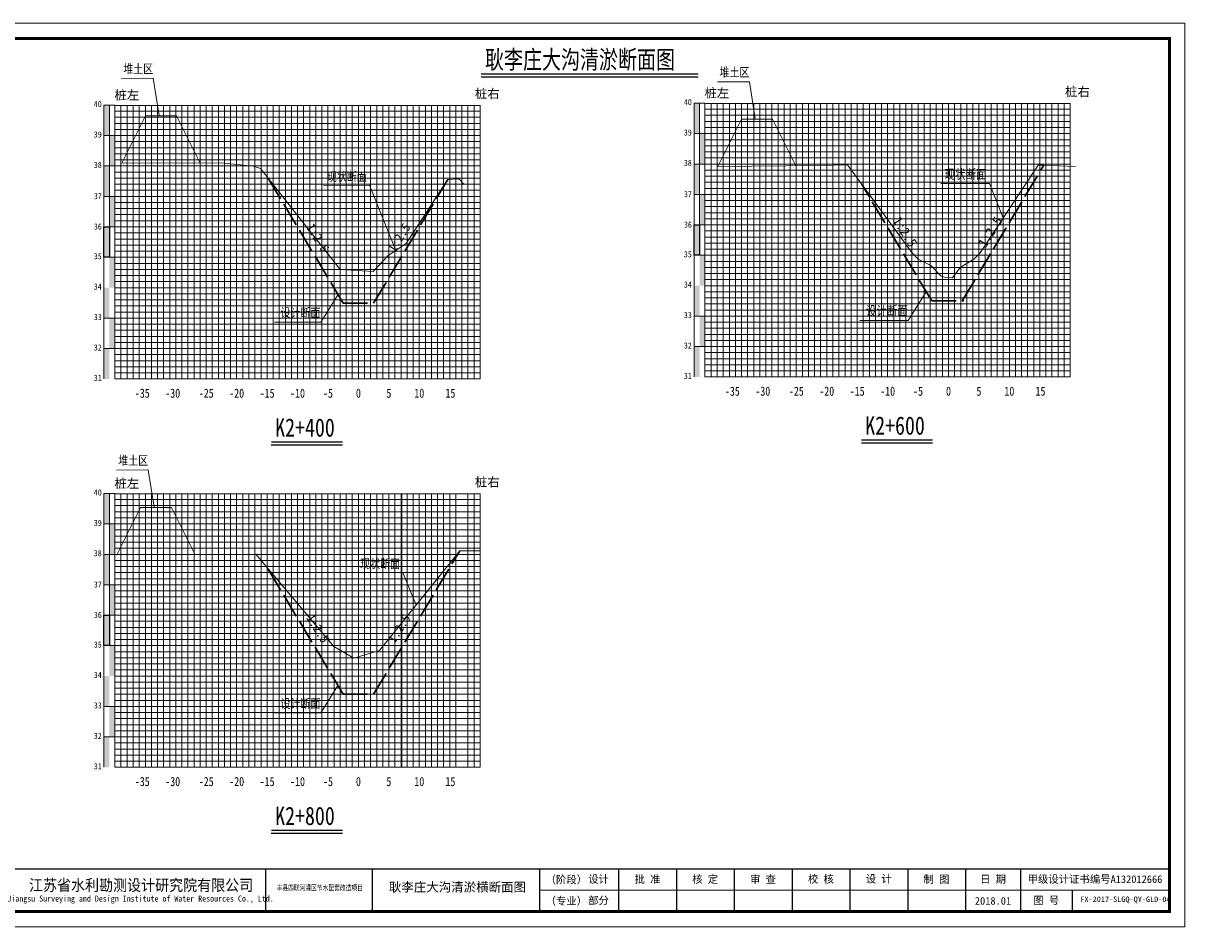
# Model space of a CAD drawing. Header units: millimetres. Extents: x -1851 to 142262423, y -629789 to 22327943.
# Tile 48 of 69: x 36859 to 37241, y 4811 to 5108. Entities that reach past the tile are written whole.
import ezdxf
from ezdxf.enums import TextEntityAlignment as Align

# ---------------------------------------------------------------- set-up
doc = ezdxf.new("R2010")
doc.units = ezdxf.units.MM
doc.linetypes.add('4415', pattern=[5, 4, -1])
for name, color, linetype, lineweight in [('0.13文字', 3, 'Continuous', 13), ('2', 61, 'Continuous', 30), ('3', 8, 'Continuous', 5), ('dmx', 7, 'Continuous', 15)]:
    doc.layers.add(name, color=color, linetype=linetype, lineweight=lineweight)
doc.layers.add('DIMTEX', color=7, linetype='Continuous')
doc.layers.add('断面', color=7, linetype='Continuous')
doc.styles.add('LYJFS', font='times.ttf', dxfattribs={"width": 0.7})
doc.styles.add('STYLE2', font='txt', dxfattribs={"width": 0.8})
doc.styles.add('仿宋', font='FangSong_GB2312.ttf')
doc.styles.add('仿宋体', font='FangSong_GB2312.ttf', dxfattribs={"width": 0.8})
doc.styles.add('宋体', font='txt', dxfattribs={"height": 3.5})
doc.styles.add('等线体', font='simhei.ttf')

# ---------------------------------------------------------------- blocks, each defined once
blk = doc.blocks.new('tk')
at = {"lineweight": 0}
for p, q in [((6838.6, 1139.23), (7258.6, 1139.23)), ((7258.6, 1139.23), (7258.6, 842.23)), ((7253.6, 854.23), (7046.6, 854.23)), ((7258.6, 842.23), (6838.6, 842.23))]:
    blk.add_line(p, q, dxfattribs=at)
for p, q in [((6956.6, 861.23), (6956.6, 847.23)), ((6991.6, 861.23), (6991.6, 847.23)), ((7046.6, 861.23), (7046.6, 847.23)), ((7072.6, 861.23), (7072.6, 847.23)), ((7091.6, 861.23), (7091.6, 847.23)), ((7110.6, 861.23), (7110.6, 847.23)), ((7129.6, 861.23), (7129.6, 847.23)), ((7148.6, 861.23), (7148.6, 847.23)), ((7167.6, 861.23), (7167.6, 847.23)), ((7186.6, 861.23), (7186.6, 847.23)), ((7204.6, 861.23), (7204.6, 847.23)), ((7221.6, 854.23), (7221.6, 847.23))]:
    blk.add_line(p, q)
at = {"lineweight": 0, "const_width": 1}
blk.add_lwpolyline([(6863.6, 1134.23), (7253.6, 1134.23), (7253.6, 847.23), (6863.6, 847.23)], close=True, dxfattribs=at)
at = {"lineweight": 0, "const_width": 0.4}
blk.add_lwpolyline([(7253.6, 861.23), (6863.6, 861.23)], dxfattribs=at)
at = {"style": '宋体'}
for s, height, width, p in [('江苏省水利勘测设计研究院有限公司', 3.75, 0.9, (6915.73, 855.98)), ('丰县四联河灌区节水配套改造项目', 1.8, 0.75, (6974.43, 855.1)), ('Jiangsu Surveying and Design Institute of Water Resources Co., Ltd.', 2, 0.8, (6915.55, 851.24))]:
    blk.add_text(s, height=height, dxfattribs=dict(at, width=width)).set_placement(p, align=Align.MIDDLE)
at = {"style": 'LYJFS'}
for s, p in [('（阶段）', (7055.43, 857.73)), ('（专业）', (7055.43, 850.73))]:
    blk.add_text(s, height=2.5, dxfattribs=at).set_placement(p, align=Align.MIDDLE_CENTER)
at = {"style": '仿宋'}
blk.add_text('2018.01', height=2.5, dxfattribs=at).set_placement((7195.6, 850.73), align=Align.MIDDLE)
at = {"char_height": 2.5, "attachment_point": 5, "style": '宋体'}
for s, insert in [('设计', (7066, 857.73)), ('批 准', (7082.1, 857.73)), ('核 定', (7101.04, 857.7)), ('审 查', (7120.03, 857.7)), ('校 核', (7139.06, 857.77)), ('设 计', (7158.07, 857.82)), ('制 图', (7177.01, 857.71)), ('日 期', (7195.6, 857.73)), ('甲级设计证书编号A132012666', (7229.1, 857.73)), ('部分', (7066, 850.73)), ('图 号', (7213.1, 850.73))]:
    blk.add_mtext(s, dxfattribs=dict(at, insert=insert))

msp = doc.modelspace()

# ---------------------------------------------------------------- hatches: boundary and pattern name
at = {"linetype": 'Continuous'}
for points in [[(36885.8, 5080.67), (36887.6, 5080.67), (36887.6, 5070.67), (36885.8, 5070.67)], [(37079.66, 5081.32), (37081.46, 5081.32), (37081.46, 5071.32), (37079.66, 5071.32)], [(36887.6, 5070.67), (36889.4, 5070.67), (36889.4, 5060.67), (36887.6, 5060.67)], [(37081.46, 5071.32), (37083.26, 5071.32), (37083.26, 5061.32), (37081.46, 5061.32)], [(36885.8, 5060.67), (36887.6, 5060.67), (36887.6, 5050.67), (36885.8, 5050.67)], [(37079.66, 5061.32), (37081.46, 5061.32), (37081.46, 5051.32), (37079.66, 5051.32)], [(36887.6, 5050.67), (36889.4, 5050.67), (36889.4, 5040.67), (36887.6, 5040.67)], [(37081.46, 5051.32), (37083.26, 5051.32), (37083.26, 5041.32), (37081.46, 5041.32)], [(37079.66, 5041.32), (37081.46, 5041.32), (37081.46, 5031.32), (37079.66, 5031.32)], [(36885.8, 5040.67), (36887.6, 5040.67), (36887.6, 5030.67), (36885.8, 5030.67)], [(36887.6, 5030.67), (36889.4, 5030.67), (36889.4, 5020.67), (36887.6, 5020.67)], [(37081.46, 5031.32), (37083.26, 5031.32), (37083.26, 5021.32), (37081.46, 5021.32)], [(36885.8, 5020.67), (36887.6, 5020.67), (36887.6, 5010.67), (36885.8, 5010.67)], [(37079.66, 5021.32), (37081.46, 5021.32), (37081.46, 5011.32), (37079.66, 5011.32)], [(36887.61, 5010.69), (36889.41, 5010.69), (36889.41, 5000.69), (36887.61, 5000.69)], [(37081.46, 5011.34), (37083.26, 5011.34), (37083.26, 5001.34), (37081.46, 5001.34)], [(36885.8, 5000.66), (36887.6, 5000.66), (36887.6, 4990.66), (36885.8, 4990.66)], [(37079.66, 5001.31), (37081.46, 5001.31), (37081.46, 4991.31), (37079.66, 4991.31)], [(36885.8, 4953.02), (36887.6, 4953.02), (36887.6, 4943.02), (36885.8, 4943.02)], [(36887.6, 4943.02), (36889.4, 4943.02), (36889.4, 4933.02), (36887.6, 4933.02)], [(36885.8, 4933.02), (36887.6, 4933.02), (36887.6, 4923.02), (36885.8, 4923.02)], [(36887.6, 4923.02), (36889.4, 4923.02), (36889.4, 4913.02), (36887.6, 4913.02)], [(36885.8, 4913.02), (36887.6, 4913.02), (36887.6, 4903.02), (36885.8, 4903.02)], [(36887.6, 4903.02), (36889.4, 4903.02), (36889.4, 4893.02), (36887.6, 4893.02)], [(36885.8, 4893.02), (36887.6, 4893.02), (36887.6, 4883.02), (36885.8, 4883.02)], [(36887.61, 4883.04), (36889.41, 4883.04), (36889.41, 4873.04), (36887.61, 4873.04)], [(36885.8, 4873.01), (36887.6, 4873.01), (36887.6, 4863.01), (36885.8, 4863.01)]]:
    msp.add_hatch(color=7, dxfattribs=at).paths.add_polyline_path(points)

# ---------------------------------------------------------------- linework, layer by layer
at = {"color": 1, "linetype": '4415', "lineweight": 30, "ltscale": 2}
for p, q in [((37167.76, 5016.31), (37194.53, 5060.94)), ((36964.4, 5015.55), (36939.55, 5056.98)), ((36974.4, 5015.55), (36998.78, 5056.18)), ((37157.76, 5016.31), (37134.74, 5054.68)), ((36964.4, 5015.55), (36974.4, 5015.55)), ((37157.76, 5016.31), (37168.26, 5016.31)), ((36974.4, 4887.02), (37002.67, 4934.13)), ((36964.4, 4887.02), (36939.31, 4928.84)), ((36964.4, 4887.02), (36974.4, 4887.02))]:
    msp.add_line(p, q, dxfattribs=at)
at = {"linetype": 'Continuous', "lineweight": 20, "flags": 128}
for points in [[(36903.91, 5077.28), (36902, 5089.49), (36891.54, 5089.42)], [(37099.76, 5076.16), (37097.85, 5088.37), (37087.39, 5088.3)], [(36981.66, 5032.92), (36973.05, 5054.32), (36957.9, 5054.29)], [(37181.26, 5043.6), (37176.69, 5054.96), (37160.78, 5054.94)], [(36962.7, 5018.38), (36957, 5009.37), (36941.85, 5009.34)], [(37155.95, 5019.32), (37149.99, 5009.89), (37134.08, 5009.86)], [(36902.26, 4948.54), (36900.35, 4960.75), (36889.89, 4960.68)], [(36988.33, 4916.27), (36983.98, 4927.1), (36968.83, 4927.07)], [(36962.68, 4889.88), (36957, 4880.9), (36941.85, 4880.87)]]:
    msp.add_lwpolyline(points, dxfattribs=at)
at = {"linetype": 'Continuous', "flags": 128}
for points in [[(37079.66, 5041.32), (37081.46, 5041.32), (37081.46, 5031.32), (37079.66, 5031.32)], [(36885.8, 5040.67), (36887.6, 5040.67), (36887.6, 5030.67), (36885.8, 5030.67)], [(36885.8, 4913.02), (36887.6, 4913.02), (36887.6, 4903.02), (36885.8, 4903.02)]]:
    msp.add_lwpolyline(points, close=True, dxfattribs=at)
at = {"layer": '2', "color": 7, "lineweight": 15}
for points in [[(36889.4, 5080.6), (37009.4, 5080.6)], [(36899.4, 5080.67), (36899.4, 4990.67)], [(36909.4, 5080.67), (36909.4, 4990.67)], [(36919.4, 5080.67), (36919.4, 4990.67)], [(36929.4, 5080.67), (36929.4, 4990.67)], [(36939.4, 5080.67), (36939.4, 4990.67)], [(36949.4, 5080.67), (36949.4, 4990.67)], [(36959.4, 5080.67), (36959.4, 4990.67)], [(36979.4, 5080.67), (36979.4, 4990.67)], [(36989.4, 5080.67), (36989.4, 4990.67)], [(36999.4, 5080.67), (36999.4, 4990.67)], [(37009.4, 5080.67), (37009.4, 4990.67)], [(37083.26, 5081.25), (37203.26, 5081.25)], [(37093.26, 5081.32), (37093.26, 4991.32)], [(37103.26, 5081.32), (37103.26, 4991.32)], [(37113.26, 5081.32), (37113.26, 4991.32)], [(37123.26, 5081.32), (37123.26, 4991.32)], [(37133.26, 5081.32), (37133.26, 4991.32)], [(37143.26, 5081.32), (37143.26, 4991.32)], [(37153.26, 5081.32), (37153.26, 4991.32)], [(37173.26, 5081.32), (37173.26, 4991.32)], [(37183.26, 5081.32), (37183.26, 4991.32)], [(37193.26, 5081.32), (37193.26, 4991.32)], [(37203.26, 5081.32), (37203.26, 4991.32)], [(36889.4, 5070.67), (37009.4, 5070.67)], [(37083.26, 5071.32), (37203.26, 5071.32)], [(36889.4, 5060.67), (37009.4, 5060.67)], [(37083.26, 5061.32), (37203.26, 5061.32)], [(36889.4, 5050.67), (37009.4, 5050.67)], [(37083.26, 5051.32), (37203.26, 5051.32)], [(37083.26, 5041.32), (37203.26, 5041.32)], [(36889.4, 5040.67), (37009.4, 5040.67)], [(36889.4, 5020.67), (37009.4, 5020.67)], [(37083.26, 5021.32), (37203.26, 5021.32)], [(36889.4, 4990.67), (37009.4, 4990.67)], [(37083.26, 4991.32), (37203.26, 4991.32)], [(36889.4, 4952.95), (37009.4, 4952.95)], [(36899.4, 4953.02), (36899.4, 4863.02)], [(36909.4, 4953.02), (36909.4, 4863.02)], [(36919.4, 4953.02), (36919.4, 4863.02)], [(36929.4, 4953.02), (36929.4, 4863.02)], [(36939.4, 4953.02), (36939.4, 4863.02)], [(36949.4, 4953.02), (36949.4, 4863.02)], [(36959.4, 4953.02), (36959.4, 4863.02)], [(36979.4, 4953.02), (36979.4, 4863.02)], [(36989.4, 4953.02), (36989.4, 4863.02)], [(36999.4, 4953.02), (36999.4, 4863.02)], [(37009.4, 4953.02), (37009.4, 4863.02)], [(36889.4, 4943.02), (37009.4, 4943.02)], [(36889.4, 4933.02), (37009.4, 4933.02)], [(36889.4, 4923.02), (37009.4, 4923.02)], [(36889.4, 4913.02), (37009.4, 4913.02)], [(36889.4, 4893.02), (37009.4, 4893.02)], [(36889.4, 4863.02), (37009.4, 4863.02)]]:
    msp.add_lwpolyline(points, dxfattribs=at)
at = {"layer": '2', "color": 3, "lineweight": 15}
for points in [[(36969.4, 5080.67), (36969.4, 4990.67)], [(37163.26, 5081.32), (37163.26, 4991.32)], [(36969.4, 4953.02), (36969.4, 4863.02)]]:
    msp.add_lwpolyline(points, dxfattribs=at)
at = {"layer": '2', "color": 7, "lineweight": 15, "flags": 128}
for points in [[(36889.4, 5030.67), (37009.4, 5030.67)], [(37083.26, 5031.32), (37203.26, 5031.32)], [(36889.4, 4903.02), (37009.4, 4903.02)]]:
    msp.add_lwpolyline(points, dxfattribs=at)
at = {"layer": '2', "color": 0, "lineweight": 15}
for points in [[(36889.4, 5010.67), (37009.4, 5010.67)], [(37083.26, 5011.32), (37203.26, 5011.32)], [(36889.4, 5000.67), (37009.4, 5000.67)], [(37083.26, 5001.32), (37203.26, 5001.32)], [(36889.4, 4883.02), (37009.4, 4883.02)], [(36889.4, 4873.02), (37009.4, 4873.02)]]:
    msp.add_lwpolyline(points, dxfattribs=at)
at = {"layer": '3', "lineweight": 5}
for points in [[(36891.4, 5080.67), (36891.4, 4990.67)], [(36893.4, 5080.67), (36893.4, 4990.67)], [(36895.4, 5080.67), (36895.4, 4990.67)], [(36897.4, 5080.67), (36897.4, 4990.67)], [(36901.4, 5080.67), (36901.4, 4990.67)], [(36903.4, 5080.67), (36903.4, 4990.67)], [(36905.4, 5080.67), (36905.4, 4990.67)], [(36907.4, 5080.67), (36907.4, 4990.67)], [(36911.4, 5080.67), (36911.4, 4990.67)], [(36913.4, 5080.67), (36913.4, 4990.67)], [(36915.4, 5080.67), (36915.4, 4990.67)], [(36917.4, 5080.67), (36917.4, 4990.67)], [(36921.4, 5080.67), (36921.4, 4990.67)], [(36923.4, 5080.67), (36923.4, 4990.67)], [(36925.4, 5080.67), (36925.4, 4990.67)], [(36927.4, 5080.67), (36927.4, 4990.67)], [(36931.4, 5080.67), (36931.4, 4990.67)], [(36933.4, 5080.67), (36933.4, 4990.67)], [(36935.4, 5080.67), (36935.4, 4990.67)], [(36937.4, 5080.67), (36937.4, 4990.67)], [(36941.4, 5080.67), (36941.4, 4990.67)], [(36943.4, 5080.67), (36943.4, 4990.67)], [(36945.4, 5080.67), (36945.4, 4990.67)], [(36947.4, 5080.67), (36947.4, 4990.67)], [(36951.4, 5080.67), (36951.4, 4990.67)], [(36953.4, 5080.67), (36953.4, 4990.67)], [(36955.4, 5080.67), (36955.4, 4990.67)], [(36957.4, 5080.67), (36957.4, 4990.67)], [(36961.4, 5080.67), (36961.4, 4990.67)], [(36963.4, 5080.67), (36963.4, 4990.67)], [(36965.4, 5080.67), (36965.4, 4990.67)], [(36967.4, 5080.67), (36967.4, 4990.67)], [(36971.4, 5080.67), (36971.4, 4990.67)], [(36973.4, 5080.67), (36973.4, 4990.67)], [(36975.4, 5080.67), (36975.4, 4990.67)], [(36977.4, 5080.67), (36977.4, 4990.67)], [(36981.4, 5080.67), (36981.4, 4990.67)], [(36983.4, 5080.67), (36983.4, 4990.67)], [(36985.4, 5080.67), (36985.4, 4990.67)], [(36987.4, 5080.67), (36987.4, 4990.67)], [(36991.4, 5080.67), (36991.4, 4990.67)], [(36993.4, 5080.67), (36993.4, 4990.67)], [(36995.4, 5080.67), (36995.4, 4990.67)], [(36997.4, 5080.67), (36997.4, 4990.67)], [(37001.4, 5080.67), (37001.4, 4990.67)], [(37003.4, 5080.67), (37003.4, 4990.67)], [(37005.4, 5080.67), (37005.4, 4990.67)], [(37007.4, 5080.67), (37007.4, 4990.67)], [(37083.26, 5079.32), (37203.26, 5079.32)], [(37085.26, 5081.32), (37085.26, 4991.32)], [(37087.26, 5081.32), (37087.26, 4991.32)], [(37089.26, 5081.32), (37089.26, 4991.32)], [(37091.26, 5081.32), (37091.26, 4991.32)], [(37095.26, 5081.32), (37095.26, 4991.32)], [(37097.26, 5081.32), (37097.26, 4991.32)], [(37099.26, 5081.32), (37099.26, 4991.32)], [(37101.26, 5081.32), (37101.26, 4991.32)], [(37105.26, 5081.32), (37105.26, 4991.32)], [(37107.26, 5081.32), (37107.26, 4991.32)], [(37109.26, 5081.32), (37109.26, 4991.32)], [(37111.26, 5081.32), (37111.26, 4991.32)], [(37115.26, 5081.32), (37115.26, 4991.32)], [(37117.26, 5081.32), (37117.26, 4991.32)], [(37119.26, 5081.32), (37119.26, 4991.32)], [(37121.26, 5081.32), (37121.26, 4991.32)], [(37125.26, 5081.32), (37125.26, 4991.32)], [(37127.26, 5081.32), (37127.26, 4991.32)], [(37129.26, 5081.32), (37129.26, 4991.32)], [(37131.26, 5081.32), (37131.26, 4991.32)], [(37135.26, 5081.32), (37135.26, 4991.32)], [(37137.26, 5081.32), (37137.26, 4991.32)], [(37139.26, 5081.32), (37139.26, 4991.32)], [(37141.26, 5081.32), (37141.26, 4991.32)], [(37145.26, 5081.32), (37145.26, 4991.32)], [(37147.26, 5081.32), (37147.26, 4991.32)], [(37149.26, 5081.32), (37149.26, 4991.32)], [(37151.26, 5081.32), (37151.26, 4991.32)], [(37155.26, 5081.32), (37155.26, 4991.32)], [(37157.26, 5081.32), (37157.26, 4991.32)], [(37159.26, 5081.32), (37159.26, 4991.32)], [(37161.26, 5081.32), (37161.26, 4991.32)], [(37165.26, 5081.32), (37165.26, 4991.32)], [(37167.26, 5081.32), (37167.26, 4991.32)], [(37169.26, 5081.32), (37169.26, 4991.32)], [(37171.26, 5081.32), (37171.26, 4991.32)], [(37175.26, 5081.32), (37175.26, 4991.32)], [(37177.26, 5081.32), (37177.26, 4991.32)], [(37179.26, 5081.32), (37179.26, 4991.32)], [(37181.26, 5081.32), (37181.26, 4991.32)], [(37185.26, 5081.32), (37185.26, 4991.32)], [(37187.26, 5081.32), (37187.26, 4991.32)], [(37189.26, 5081.32), (37189.26, 4991.32)], [(37191.26, 5081.32), (37191.26, 4991.32)], [(37195.26, 5081.32), (37195.26, 4991.32)], [(37197.26, 5081.32), (37197.26, 4991.32)], [(37199.26, 5081.32), (37199.26, 4991.32)], [(37201.26, 5081.32), (37201.26, 4991.32)], [(36889.4, 5078.67), (37009.4, 5078.67)], [(36889.4, 5076.67), (37009.4, 5076.67)], [(37083.26, 5077.32), (37203.26, 5077.32)], [(37083.26, 5075.32), (37203.26, 5075.32)], [(36889.4, 5074.67), (37009.4, 5074.67)], [(36889.4, 5072.67), (37009.4, 5072.67)], [(37083.26, 5073.32), (37203.26, 5073.32)], [(36889.4, 5068.67), (37009.4, 5068.67)], [(37083.26, 5069.32), (37203.26, 5069.32)], [(36889.4, 5066.67), (37009.4, 5066.67)], [(36889.4, 5064.67), (37009.4, 5064.67)], [(37083.26, 5067.32), (37203.26, 5067.32)], [(37083.26, 5065.32), (37203.26, 5065.32)], [(36889.4, 5062.67), (37009.4, 5062.67)], [(37083.26, 5063.32), (37203.26, 5063.32)], [(36889.4, 5058.67), (37009.4, 5058.67)], [(36889.4, 5056.67), (37009.4, 5056.67)], [(37083.26, 5059.32), (37203.26, 5059.32)], [(37083.26, 5057.32), (37203.26, 5057.32)], [(36889.4, 5054.67), (37009.4, 5054.67)], [(36889.4, 5052.67), (37009.4, 5052.67)], [(37083.26, 5055.32), (37203.26, 5055.32)], [(37083.26, 5053.32), (37203.26, 5053.32)], [(36889.4, 5048.67), (37009.4, 5048.67)], [(37083.26, 5049.32), (37203.26, 5049.32)], [(36889.4, 5046.67), (37009.4, 5046.67)], [(37083.26, 5047.32), (37203.26, 5047.32)], [(37083.26, 5045.32), (37203.26, 5045.32)], [(36889.4, 5044.67), (37009.4, 5044.67)], [(36889.4, 5042.67), (37009.4, 5042.67)], [(37083.26, 5043.32), (37203.26, 5043.32)], [(36889.4, 5038.67), (37009.4, 5038.67)], [(37083.26, 5039.32), (37203.26, 5039.32)], [(37083.26, 5037.32), (37203.26, 5037.32)], [(36889.4, 5036.67), (37009.4, 5036.67)], [(36889.4, 5034.67), (37009.4, 5034.67)], [(37083.26, 5035.32), (37203.26, 5035.32)], [(37083.26, 5033.32), (37203.26, 5033.32)], [(36889.4, 5032.67), (37009.4, 5032.67)], [(36889.4, 5028.67), (37009.4, 5028.67)], [(36889.4, 5026.67), (37009.4, 5026.67)], [(37083.26, 5029.32), (37203.26, 5029.32)], [(37083.26, 5027.32), (37203.26, 5027.32)], [(36889.4, 5024.67), (37009.4, 5024.67)], [(36889.4, 5022.67), (37009.4, 5022.67)], [(37083.26, 5025.32), (37203.26, 5025.32)], [(37083.26, 5023.32), (37203.26, 5023.32)], [(36889.4, 5018.67), (37009.4, 5018.67)], [(37083.26, 5019.32), (37203.26, 5019.32)], [(36889.4, 5016.67), (37009.4, 5016.67)], [(36889.4, 5014.67), (37009.4, 5014.67)], [(37083.26, 5017.32), (37203.26, 5017.32)], [(37083.26, 5015.32), (37203.26, 5015.32)], [(36889.4, 5012.67), (37009.4, 5012.67)], [(37083.26, 5013.32), (37203.26, 5013.32)], [(36889.4, 5008.67), (37009.4, 5008.67)], [(36889.4, 5006.67), (37009.4, 5006.67)], [(37083.26, 5009.32), (37203.26, 5009.32)], [(37083.26, 5007.32), (37203.26, 5007.32)], [(36889.4, 5004.67), (37009.4, 5004.67)], [(37083.26, 5005.32), (37203.26, 5005.32)], [(37083.26, 5003.32), (37203.26, 5003.32)], [(36889.4, 5002.67), (37009.4, 5002.67)], [(37083.26, 4999.32), (37203.26, 4999.32)], [(36889.4, 4998.67), (37009.4, 4998.67)], [(36889.4, 4996.67), (37009.4, 4996.67)], [(37083.26, 4997.32), (37203.26, 4997.32)], [(37083.26, 4995.32), (37203.26, 4995.32)], [(36889.4, 4994.67), (37009.4, 4994.67)], [(36889.4, 4992.67), (37009.4, 4992.67)], [(37083.26, 4993.32), (37203.26, 4993.32)], [(36889.4, 4951.02), (37009.4, 4951.02)], [(36891.4, 4953.02), (36891.4, 4863.02)], [(36893.4, 4953.02), (36893.4, 4863.02)], [(36895.4, 4953.02), (36895.4, 4863.02)], [(36897.4, 4953.02), (36897.4, 4863.02)], [(36901.4, 4953.02), (36901.4, 4863.02)], [(36903.4, 4953.02), (36903.4, 4863.02)], [(36905.4, 4953.02), (36905.4, 4863.02)], [(36907.4, 4953.02), (36907.4, 4863.02)], [(36911.4, 4953.02), (36911.4, 4863.02)], [(36913.4, 4953.02), (36913.4, 4863.02)], [(36915.4, 4953.02), (36915.4, 4863.02)], [(36917.4, 4953.02), (36917.4, 4863.02)], [(36921.4, 4953.02), (36921.4, 4863.02)], [(36923.4, 4953.02), (36923.4, 4863.02)], [(36925.4, 4953.02), (36925.4, 4863.02)], [(36927.4, 4953.02), (36927.4, 4863.02)], [(36931.4, 4953.02), (36931.4, 4863.02)], [(36933.4, 4953.02), (36933.4, 4863.02)], [(36935.4, 4953.02), (36935.4, 4863.02)], [(36937.4, 4953.02), (36937.4, 4863.02)], [(36941.4, 4953.02), (36941.4, 4863.02)], [(36943.4, 4953.02), (36943.4, 4863.02)], [(36945.4, 4953.02), (36945.4, 4863.02)], [(36947.4, 4953.02), (36947.4, 4863.02)], [(36951.4, 4953.02), (36951.4, 4863.02)], [(36953.4, 4953.02), (36953.4, 4863.02)], [(36955.4, 4953.02), (36955.4, 4863.02)], [(36957.4, 4953.02), (36957.4, 4863.02)], [(36961.4, 4953.02), (36961.4, 4863.02)], [(36963.4, 4953.02), (36963.4, 4863.02)], [(36965.4, 4953.02), (36965.4, 4863.02)], [(36967.4, 4953.02), (36967.4, 4863.02)], [(36971.4, 4953.02), (36971.4, 4863.02)], [(36973.4, 4953.02), (36973.4, 4863.02)], [(36975.4, 4953.02), (36975.4, 4863.02)], [(36977.4, 4953.02), (36977.4, 4863.02)], [(36981.4, 4953.02), (36981.4, 4863.02)], [(36983.4, 4953.02), (36983.4, 4863.02)], [(36983.65, 4953.02), (36983.65, 4863.02)], [(36985.4, 4953.02), (36985.4, 4863.02)], [(36987.4, 4953.02), (36987.4, 4863.02)], [(36991.4, 4953.02), (36991.4, 4863.02)], [(36993.4, 4953.02), (36993.4, 4863.02)], [(36995.4, 4953.02), (36995.4, 4863.02)], [(36997.4, 4953.02), (36997.4, 4863.02)], [(37001.4, 4953.02), (37001.4, 4863.02)], [(37005.4, 4953.02), (37005.4, 4863.02)], [(37007.4, 4953.02), (37007.4, 4863.02)], [(36889.4, 4949.02), (37009.4, 4949.02)], [(36889.4, 4947.02), (37009.4, 4947.02)], [(36889.4, 4945.02), (37009.4, 4945.02)], [(36889.4, 4941.02), (37009.4, 4941.02)], [(36889.4, 4939.02), (37009.4, 4939.02)], [(36889.4, 4937.02), (37009.4, 4937.02)], [(36889.4, 4935.02), (37009.4, 4935.02)], [(36889.4, 4931.02), (37009.4, 4931.02)], [(36889.4, 4929.02), (37009.4, 4929.02)], [(36889.4, 4927.02), (37009.4, 4927.02)], [(36889.4, 4925.02), (37009.4, 4925.02)], [(36889.4, 4921.02), (37009.4, 4921.02)], [(36889.4, 4919.02), (37009.4, 4919.02)], [(36889.4, 4917.02), (37009.4, 4917.02)], [(36889.4, 4915.02), (37009.4, 4915.02)], [(36889.4, 4911.02), (37009.4, 4911.02)], [(36889.4, 4909.02), (37009.4, 4909.02)], [(36889.4, 4907.02), (37009.4, 4907.02)], [(36889.4, 4905.02), (37009.4, 4905.02)], [(36889.4, 4901.02), (37009.4, 4901.02)], [(36889.4, 4899.02), (37009.4, 4899.02)], [(36889.4, 4897.02), (37009.4, 4897.02)], [(36889.4, 4895.02), (37009.4, 4895.02)], [(36889.4, 4891.02), (37009.4, 4891.02)], [(36889.4, 4889.02), (37009.4, 4889.02)], [(36889.4, 4887.02), (37009.4, 4887.02)], [(36889.4, 4885.02), (37009.4, 4885.02)], [(36889.4, 4881.02), (37009.4, 4881.02)], [(36889.4, 4879.02), (37009.4, 4879.02)], [(36889.4, 4877.02), (37009.4, 4877.02)], [(36889.4, 4875.02), (37009.4, 4875.02)], [(36889.4, 4871.02), (37009.4, 4871.02)], [(36889.4, 4869.02), (37009.4, 4869.02)], [(36889.4, 4867.02), (37009.4, 4867.02)], [(36889.4, 4865.02), (37009.4, 4865.02)]]:
    msp.add_lwpolyline(points, dxfattribs=at)
at = {"layer": '3', "color": 0, "lineweight": 5}
for points in [[(36885.8, 5010.67), (37009.4, 5010.67)], [(37079.66, 5011.32), (37203.26, 5011.32)], [(36885.8, 5000.67), (37009.4, 5000.67)], [(37079.66, 5001.32), (37203.26, 5001.32)], [(36885.8, 4883.02), (37009.4, 4883.02)], [(36885.8, 4873.02), (37009.4, 4873.02)]]:
    msp.add_lwpolyline(points, dxfattribs=at)
at = {"layer": 'DIMTEX', "color": 0, "linetype": 'Continuous'}
for p, q in [((37009.74, 5090.93), (37081.01, 5090.93)), ((37009.72, 5089.96), (37081.01, 5089.96)), ((36940.78, 4969.01), (36964.13, 4969.01)), ((36940.8, 4969.98), (36964.13, 4969.98)), ((37134.64, 4969.66), (37157.98, 4969.66)), ((37134.66, 4970.62), (37157.98, 4970.62)), ((36940.78, 4841.36), (36964.13, 4841.36)), ((36940.8, 4842.32), (36964.13, 4842.32))]:
    msp.add_line(p, q, dxfattribs=at)
at = {"layer": 'dmx', "linetype": 'Continuous', "lineweight": 15}
for p, q in [((36899.43, 5077.2), (36891.65, 5061.64)), ((36899.43, 5077.2), (36909.62, 5077.2)), ((36909.62, 5077.2), (36917.4, 5061.64)), ((37095.28, 5076.09), (37087.5, 5060.52)), ((37095.28, 5076.09), (37105.47, 5076.09)), ((37105.47, 5076.09), (37113.26, 5060.52)), ((36891.65, 5061.64), (36924.36, 5061.75)), ((37087.5, 5060.52), (37121.01, 5060.78)), ((36998.78, 5056.18), (37002.37, 5056.44)), ((37002.37, 5056.44), (37004.18, 5054.62)), ((36897.78, 4948.46), (36890, 4932.9)), ((36897.78, 4948.46), (36907.97, 4948.46)), ((36907.97, 4948.46), (36915.75, 4932.9)), ((36890, 4932.9), (36935.7, 4933.13))]:
    msp.add_line(p, q, dxfattribs=at)
at = {"layer": 'dmx', "linetype": 'Continuous', "lineweight": 15, "flags": 128}
for points in [[(36924.36, 5061.75), (36934.79, 5060.6), (36937.28, 5059.86)], [(37121.01, 5060.78), (37130.11, 5061.01)], [(37130.11, 5061.01), (37151.17, 5032.19), (37153.27, 5030.09), (37157.47, 5027.99), (37160.89, 5024.43), (37162.38, 5023.98), (37164.62, 5023.93), (37167.07, 5027.26), (37171.54, 5030.09), (37173.64, 5032.08), (37192.74, 5060.95)], [(37192.74, 5060.95), (37194.22, 5060.95), (37205.01, 5060.54)], [(36937.28, 5059.86), (36963.44, 5026.62), (36963.44, 5026.62), (36963.44, 5026.62), (36963.44, 5026.62), (36974.25, 5026.01), (36979.13, 5031.2), (36985.07, 5035.24), (36998.72, 5056.08)], [(36935.7, 4933.13), (36935.7, 4933.13), (36961.33, 4902.68), (36967.86, 4898.88), (36967.86, 4898.88), (36967.86, 4898.88), (36976.37, 4901.37), (36976.37, 4901.37), (36976.37, 4901.37), (36976.37, 4901.37), (37002.67, 4934.13)], [(37002.67, 4934.13), (37009.4, 4934.13)]]:
    msp.add_lwpolyline(points, dxfattribs=at)
msp.add_lwpolyline([(37001.54, 4934.13), (37001.54, 4934.13)], close=True, dxfattribs=at)
at = {"layer": '断面', "color": 3, "lineweight": 15}
for points in [[(36889.4, 5080.67), (36885.8, 5080.67)], [(36885.8, 5080.67), (36885.8, 4990.67)], [(36887.6, 5080.67), (36887.6, 5030.67)], [(36889.4, 5080.67), (36889.4, 4990.67)], [(37083.26, 5081.32), (37079.66, 5081.32)], [(37079.66, 5081.32), (37079.66, 4991.32)], [(37081.46, 5081.32), (37081.46, 5031.32)], [(37083.26, 5081.32), (37083.26, 4991.32)], [(36889.4, 5070.67), (36885.8, 5070.67)], [(37083.26, 5071.32), (37079.66, 5071.32)], [(36889.4, 5060.67), (36885.8, 5060.67)], [(37083.26, 5061.32), (37079.66, 5061.32)], [(36889.4, 5050.67), (36885.8, 5050.67)], [(37083.26, 5051.32), (37079.66, 5051.32)], [(37083.26, 5041.32), (37079.66, 5041.32)], [(36889.4, 5040.67), (36885.8, 5040.67)], [(36885.8, 5030.67), (36889.4, 5030.67)], [(37079.66, 5031.32), (37083.26, 5031.32)], [(36889.4, 4953.02), (36885.8, 4953.02)], [(36885.8, 4953.02), (36885.8, 4863.02)], [(36887.6, 4953.02), (36887.6, 4903.02)], [(36889.4, 4953.02), (36889.4, 4863.02)], [(36889.4, 4943.02), (36885.8, 4943.02)], [(36889.4, 4933.02), (36885.8, 4933.02)], [(36889.4, 4923.02), (36885.8, 4923.02)], [(36889.4, 4913.02), (36885.8, 4913.02)], [(36885.8, 4903.02), (36889.4, 4903.02)]]:
    msp.add_lwpolyline(points, dxfattribs=at)
at = {"layer": '断面', "color": 7, "lineweight": 15}
for points in [[(36889.4, 5030.67), (37009.4, 5030.67)], [(37083.26, 5031.32), (37203.26, 5031.32)], [(36889.4, 4903.02), (37009.4, 4903.02)]]:
    msp.add_lwpolyline(points, dxfattribs=at)

# ---------------------------------------------------------------- block references
at = {"layer": '断面'}
msp.add_blockref('tk', (29982.28, 3968.37), dxfattribs=at)

# ---------------------------------------------------------------- texts
at = {"style": '等线体'}
for s, p in [('桩右', (37201.52, 5083.61)), ('桩左', (36889.23, 5082.5)), ('桩右', (37007.66, 5082.96)), ('桩左', (37083.08, 5083.15)), ('桩左', (36889.23, 4954.85)), ('桩右', (37007.66, 4955.31))]:
    msp.add_text(s, height=3, dxfattribs=at).set_placement(p)
at = {"linetype": 'Continuous', "attachment_point": 1, "style": '仿宋体'}
for s, insert, char_height, width in [('堆土区', (36892.14, 5094.13), 3, 18.8247), ('堆土区', (37088, 5093.01), 3, 18.8247), ('现状断面', (36959.04, 5058.67), 3, 37.9325), ('现状断面', (37161.97, 5059.53), 3.15, 39.8291), ('设计断面', (36943.81, 5013.94), 3, 37.9325), ('设计断面', (37136.13, 5014.69), 3.15, 39.8291), ('堆土区', (36890.49, 4965.39), 3, 18.8247), ('现状断面', (36969.97, 4931.44), 3, 37.9325), ('设计断面', (36943.81, 4885.47), 3, 37.9325)]:
    msp.add_mtext(s, dxfattribs=dict(at, insert=insert, char_height=char_height, width=width))
at = {"layer": '0.13文字', "linetype": 'Continuous', "lineweight": 13, "width": 55.5509, "attachment_point": 1, "style": 'LYJFS'}
for s, insert, char_height in [('{\\fFangSong_GB2312|b0|i0|c134|p49;\\W1;耿李庄大沟清淤横断面图}', (36979.42, 4825.16), 3), ('{\\fFangSong_GB2312|b0|i0|c134|p49;\\W1;\\C7;  FX-2017-SLGQ-QY-GLD-04\\P  }', (37203.88, 4820.55), 1.8)]:
    msp.add_mtext(s, dxfattribs=dict(at, insert=insert, char_height=char_height))
at = {"layer": 'DIMTEX', "color": 0, "linetype": 'Continuous', "style": 'STYLE2', "width": 0.8}
for s, p in [('耿李庄大沟清淤断面图', (37010.99, 5092.65)), ('K2+400', (36942.05, 4971.7)), ('K2+600', (37135.9, 4972.35)), ('K2+800', (36942.05, 4844.05))]:
    msp.add_text(s, height=6, dxfattribs=at).set_placement(p)
at = {"layer": '断面', "color": 7, "style": '等线体', "width": 0.8}
for s, p in [('40', (36882.47, 5079.43)), ('40', (37076.32, 5080.08)), ('39', (36882.47, 5069.43)), ('39', (37076.32, 5070.08)), ('38', (36882.47, 5059.43)), ('38', (37076.32, 5060.08)), ('37', (37076.35, 5049.81)), ('37', (36882.5, 5049.17)), ('36', (36882.5, 5039.17)), ('36', (37076.35, 5039.81)), ('35', (36882.47, 5029.42)), ('35', (37076.32, 5030.07)), ('34', (36882.47, 5019.42)), ('34', (37076.32, 5020.07)), ('33', (36882.47, 5009.42)), ('33', (37076.32, 5010.07)), ('32', (36882.47, 4999.42)), ('32', (37076.32, 5000.07)), ('31', (36882.47, 4989.42)), ('31', (37076.32, 4990.07)), ('40', (36882.47, 4951.78)), ('39', (36882.47, 4941.78)), ('38', (36882.47, 4931.78)), ('37', (36882.5, 4921.52)), ('36', (36882.5, 4911.52)), ('35', (36882.47, 4901.77)), ('34', (36882.47, 4891.77)), ('33', (36882.47, 4881.77)), ('32', (36882.47, 4871.77)), ('31', (36882.47, 4861.77))]:
    msp.add_text(s, height=2, dxfattribs=at).set_placement(p, align=Align.BOTTOM_LEFT)
at = {"layer": '断面', "color": 7, "style": '仿宋体'}
for height, rotation, p in [(3, 301.985, (36956.05, 5037.1)), (3, 58.015, (36982.75, 5037.1)), (3.15, 301.985, (37148.99, 5039.01)), (3.15, 58.015, (37177.02, 5039.01)), (3, 301.985, (36956.05, 4908.63)), (3, 58.015, (36982.75, 4908.63))]:
    msp.add_text('1:2.5', height=height, rotation=rotation, dxfattribs=at).set_placement(p, align=Align.MIDDLE)
at = {"layer": '断面', "color": 7, "style": '等线体', "width": 0.8}
for s, p in [('-35', (36898.39, 4985.97)), ('-30', (36908.39, 4985.97)), ('-25', (36919.4, 4985.97)), ('-20', (36929.4, 4985.97)), ('-15', (36939.4, 4985.97)), ('-10', (36949.4, 4985.97)), ('-5', (36959.4, 4985.97)), ('0', (36969.4, 4985.97)), ('5', (36979.4, 4985.97)), ('10', (36989.4, 4985.97)), ('15', (36999.63, 4985.97)), ('-35', (37092.25, 4986.62)), ('-30', (37102.25, 4986.62)), ('-25', (37113.26, 4986.62)), ('-20', (37123.26, 4986.62)), ('-15', (37133.26, 4986.62)), ('-10', (37143.26, 4986.62)), ('-5', (37153.26, 4986.62)), ('0', (37163.26, 4986.62)), ('5', (37173.26, 4986.62)), ('10', (37183.26, 4986.62)), ('15', (37193.48, 4986.62)), ('-35', (36898.39, 4858.32)), ('-30', (36908.39, 4858.32)), ('-25', (36919.4, 4858.32)), ('-20', (36929.4, 4858.32)), ('-15', (36939.4, 4858.32)), ('-10', (36949.4, 4858.32)), ('-5', (36959.4, 4858.32)), ('0', (36969.4, 4858.32)), ('5', (36979.4, 4858.32)), ('10', (36989.4, 4858.32)), ('15', (36999.63, 4858.32))]:
    msp.add_text(s, height=3, dxfattribs=at).set_placement(p, align=Align.MIDDLE)

doc.saveas('drawing.dxf')
